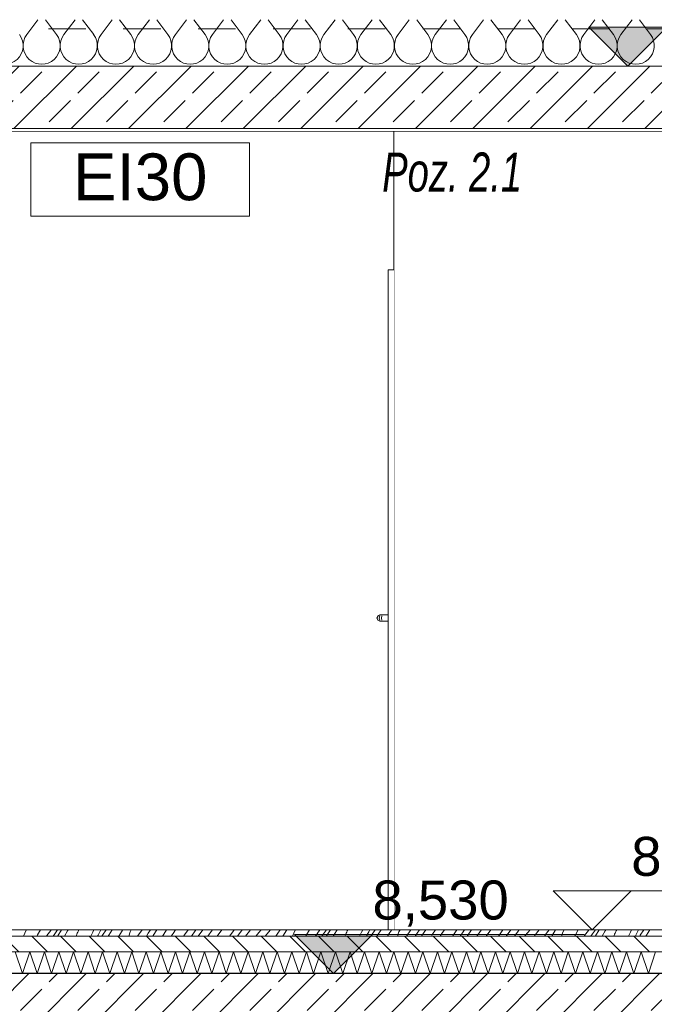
# Model space of a CAD drawing. Header units: millimetres. Extents: x 92668 to 123324, y -8921 to 14506.
# Tile 107 of 133: x 103918 to 105952, y 8431 to 11589. Entities that reach past the tile are written whole.
import ezdxf

# ---------------------------------------------------------------- set-up
doc = ezdxf.new("R2010")
doc.units = ezdxf.units.MM
doc.header["$MEASUREMENT"] = 0
doc.linetypes.add('Przerywana', pattern=[240, 120, -120])
doc.linetypes.add('Wipeout_Contour', pattern=[1000, 0, -1000])
for name, color, linetype, lineweight, true_color in [('0_Nr_pióra__85', 7, 'Continuous', 13, 0x80c2ff), ('Nowe_A-Konstrukcja Opis_Nr_pióra__58', 7, 'Continuous', 13, 0xdf0000), ('Nowe_A-Wymiary-Zewnętrzne_Nr_pióra__45', 7, 'Continuous', 15, 0x40a5ff), ('Nowe_A-Wymiary-Zewnętrzne_Nr_pióra__85', 7, 'Continuous', 13, 0x80c2ff)]:
    doc.layers.add(name, color=color, linetype=linetype, lineweight=lineweight, true_color=true_color)
for name, color, linetype in [('Nowe_A-Posadzki', 7, 'Continuous'), ('Nowe_A-Stropy', 7, 'Continuous'), ('Nowe_A-Wymiary-Zewnętrzne', 7, 'Continuous'), ('Nowe_A-Ściany-Działowe', 7, 'Continuous'), ('Nowe_A-Ściany-Zewnętrzne', 7, 'Continuous'), ('Nowe_Drzwi Archicad', 7, 'Continuous')]:
    doc.layers.add(name, color=color, linetype=linetype)
for name, color, linetype, lineweight in [('Nowe_A-Posadzki_Nr_pióra__174', 7, 'Continuous', 5), ('Nowe_A-Posadzki_Nr_pióra__175', 7, 'Continuous', 5), ('Nowe_A-Posadzki_Nr_pióra__9', 7, 'Continuous', 13), ('Nowe_A-PPOŻ_Nr_pióra__20', 1, 'Continuous', 13), ('Nowe_A-Stropy_Nr_pióra__174', 7, 'Continuous', 5), ('Nowe_A-Stropy_Nr_pióra__29', 7, 'Continuous', 25), ('Nowe_A-Stropy_Nr_pióra__49', 7, 'Continuous', 15), ('Nowe_A-Stropy_Nr_pióra__9', 7, 'Continuous', 13), ('Nowe_A-Wymiary-Zewnętrzne_Nr_pióra__46', 5, 'Continuous', 15), ('Nowe_A-Ściany-Działowe_Nr_pióra__87', 7, 'Continuous', 13), ('Nowe_Drzwi Archicad_Nr_pióra__3', 7, 'Continuous', 13)]:
    doc.layers.add(name, color=color, linetype=linetype, lineweight=lineweight)
doc.styles.add('STYL_AUTOMATYCZNY_1', font='arial.ttf')
doc.styles.add('STYL_AUTOMATYCZNY_2', font='arial.ttf')
doc.styles.add('STYL_AUTOMATYCZNY_4', font='arial.ttf', dxfattribs={"width": 0.7})
doc.dimstyles.new('STYL_AUTOMATYCZNY__1', dxfattribs={"dimtxt": 125, "dimasz": 47.5, "dimexe": 0.18, "dimexo": 20, "dimgap": 0, "dimtad": 1, "dimdec": 1, "dimlfac": 0.1, "dimzin": 0, "dimdsep": 46, "dimtxsty": 'STYL_AUTOMATYCZNY_2', "dimblk": 'ARROWHEAD_11', "dimblk1": 'ARROWHEAD_11', "dimblk2": 'ARROWHEAD_11', "dimcen": 0.09, "dimclrd": 256, "dimclre": 256, "dimclrt": 5, "dimadec": 1, "dimazin": 0, "dimtfac": 1, "dimtdec": 4, "dimtmove": 0, "dimatfit": 3, "dimfxl": 0, "dimtolj": 1, "dimtzin": 0, "dimarcsym": 0})
pattern_1 = [(45, (0, 0), (-91.92388, 91.92388), []), (45, (-45.96, 45.96), (-91.92388, 91.92388), [97.5, -32.5])]

# ---------------------------------------------------------------- blocks, each defined once
blk = doc.blocks.new('ElemPrzekroju_35')
at = {"layer": 'Nowe_A-Stropy', "linetype": 'Continuous', "lineweight": 0, "true_color": 0x000000}
h = blk.add_hatch(dxfattribs=at)
h.set_pattern_fill('Beton_zbrojony', color=18, style=0, pattern_type=2)
h.set_pattern_definition(pattern_1)
h.paths.add_polyline_path([(107317.6, 8530), (99167.6, 8530), (99167.6, 8330), (103292.6, 8330), (103417.6, 8330), (107307.6, 8330), (107317.6, 8330)])
at = {"layer": 'Nowe_A-Stropy_Nr_pióra__29', "color": 7, "linetype": 'Continuous', "lineweight": 25, "flags": 128}
blk.add_lwpolyline([(107317.6, 8530), (103407.6, 8530), (103292.6, 8530), (99177.6, 8530), (99167.6, 8530)], dxfattribs=at)
blk = doc.blocks.new('*X53')
at = {"layer": 'Nowe_A-Stropy_Nr_pióra__174', "color": 7, "linetype": 'Continuous', "lineweight": 5}
for p, q in [((103940.5, 11541.2), (103976.2, 11588.8)), ((104035.7, 11541.2), (104000, 11588.8)), ((104059.5, 11541.2), (104095.2, 11588.8)), ((104154.8, 11541.2), (104119, 11588.8)), ((104178.6, 11541.2), (104214.3, 11588.8)), ((104273.8, 11541.2), (104238.1, 11588.8)), ((104297.6, 11541.2), (104333.3, 11588.8)), ((104392.9, 11541.2), (104357.1, 11588.8)), ((104416.7, 11541.2), (104452.4, 11588.8)), ((104511.9, 11541.2), (104476.2, 11588.8)), ((104535.7, 11541.2), (104571.4, 11588.8)), ((104631, 11541.2), (104595.2, 11588.8)), ((104654.8, 11541.2), (104690.5, 11588.8)), ((104750, 11541.2), (104714.3, 11588.8)), ((104773.8, 11541.2), (104809.5, 11588.8)), ((104869, 11541.2), (104833.3, 11588.8)), ((104892.9, 11541.2), (104928.6, 11588.8)), ((104988.1, 11541.2), (104952.4, 11588.8)), ((105011.9, 11541.2), (105047.6, 11588.8)), ((105107.1, 11541.2), (105071.4, 11588.8)), ((105131, 11541.2), (105166.7, 11588.8)), ((105226.2, 11541.2), (105190.5, 11588.8)), ((105250, 11541.2), (105285.7, 11588.8)), ((105345.2, 11541.2), (105309.5, 11588.8)), ((105369, 11541.2), (105404.8, 11588.8)), ((105464.3, 11541.2), (105428.6, 11588.8)), ((105488.1, 11541.2), (105523.8, 11588.8)), ((105583.3, 11541.2), (105547.6, 11588.8)), ((105607.1, 11541.2), (105642.9, 11588.8)), ((105702.4, 11541.2), (105666.7, 11588.8)), ((105726.2, 11541.2), (105761.9, 11588.8)), ((105821.4, 11541.2), (105785.7, 11588.8)), ((105845.2, 11541.2), (105881, 11588.8)), ((105940.5, 11541.2), (105904.8, 11588.8))]:
    blk.add_line(p, q, dxfattribs=at)
for centre in [(103869, 11505.5), (103988.1, 11505.5), (104107.1, 11505.5), (104226.2, 11505.5), (104345.2, 11505.5), (104464.3, 11505.5), (104583.3, 11505.5), (104702.4, 11505.5), (104821.4, 11505.5), (104940.5, 11505.5), (105059.5, 11505.5), (105178.6, 11505.5), (105297.6, 11505.5), (105416.7, 11505.5), (105535.7, 11505.5), (105654.8, 11505.5), (105773.8, 11505.5), (105892.9, 11505.5)]:
    blk.add_arc(centre, 59.5, 143.1301, 36.8699, dxfattribs=at)
blk = doc.blocks.new('ElemPrzekroju_39')
at = {"layer": 'Nowe_A-Stropy', "linetype": 'Continuous', "lineweight": 0, "true_color": 0x000000}
h = blk.add_hatch(dxfattribs=at)
h.set_pattern_fill('Beton_zbrojony', color=18, style=0, pattern_type=2)
h.set_pattern_definition(pattern_1)
h.paths.add_polyline_path([(99167.6, 11240), (99177.6, 11240), (103282.6, 11240), (103417.6, 11240), (107307.6, 11240), (107317.6, 11240), (107317.6, 11440), (99167.6, 11440)])
h = blk.add_hatch(dxfattribs=at)
h.set_pattern_fill('Tynk', color=18, style=0, pattern_type=2)
h.set_pattern_definition([(0, (0, 0), (0, 86.60254), [0, -50]), (0, (25, 43.3), (0, 86.60254), [0, -50])])
h.paths.add_polyline_path([(103417.6, 11240), (103417.6, 11230), (107307.6, 11230), (107307.6, 11240)])
at = {"layer": 'Nowe_A-Stropy_Nr_pióra__49', "color": 7, "linetype": 'Continuous', "lineweight": 15}
blk.add_line((107307.6, 11230), (103417.6, 11230), dxfattribs=at)
at = {"layer": 'Nowe_A-Stropy_Nr_pióra__9', "color": 7, "linetype": 'Continuous', "lineweight": 13}
for p, q in [((107317.6, 11440), (99167.6, 11440)), ((107307.6, 11240), (103417.6, 11240))]:
    blk.add_line(p, q, dxfattribs=at)
at = {"layer": 'Nowe_A-Stropy', "lineweight": 0}
blk.add_blockref('*X53', (0, 0), dxfattribs=at)
blk = doc.blocks.new('ElemPrzekroju_77')
at = {"color": 254, "linetype": 'Wipeout_Contour', "lineweight": 0, "ltscale": 1475581.656686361}
blk.add_wipeout([(105117.6, 11230), (103917.6, 11230), (103917.6, 8670), (105098.6, 8670), (105098.6, 9660), (105072.6, 9660), (105065.5, 9662.9), (105062.6, 9670), (105065.5, 9677.1), (105072.6, 9680), (105098.6, 9680), (105098.6, 10770.9), (105098.6, 10787), (105117.6, 10787)], dxfattribs=at).dxf.layer = 'Nowe_A-Ściany-Zewnętrzne'
blk = doc.blocks.new('ElemPrzekroju_78')
at = {"color": 254, "linetype": 'Wipeout_Contour', "lineweight": 0, "ltscale": 416607.219743}
blk.add_wipeout([(103417.6, 11230), (103417.6, 8670), (103917.6, 8670), (103917.6, 11230)], dxfattribs=at).dxf.layer = 'Nowe_A-Ściany-Działowe'
blk = doc.blocks.new('ElemPrzekroju_150')
at = {"color": 254, "linetype": 'Wipeout_Contour', "lineweight": 0, "ltscale": 750220.34303}
blk.add_wipeout([(105117.6, 8670), (107288.6, 8670), (107288.6, 10707), (107288.6, 10787), (107307.6, 10787), (107307.6, 11230), (105117.6, 11230)], dxfattribs=at).dxf.layer = 'Nowe_A-Ściany-Działowe'
at = {"layer": 'Nowe_A-Ściany-Działowe_Nr_pióra__87', "color": 7, "linetype": 'Continuous', "lineweight": 13}
blk.add_line((105117.6, 11230), (105117.6, 8670), dxfattribs=at)
blk = doc.blocks.new('ElemPrzekroju_151')
at = {"color": 254, "linetype": 'Wipeout_Contour', "lineweight": 0, "ltscale": 422250.504184}
blk.add_wipeout([(105098.6, 8670), (105117.6, 8670), (105117.6, 10787), (105098.6, 10787)], dxfattribs=at).dxf.layer = 'Nowe_Drzwi Archicad'
at = {"color": 254, "linetype": 'Wipeout_Contour', "lineweight": 0, "ltscale": 422034.482078}
blk.add_wipeout([(105064.3, 9670), (105062.6, 9670), (105065.5, 9662.9), (105067.1, 9662.9)], dxfattribs=at).dxf.layer = 'Nowe_Drzwi Archicad'
at = {"layer": 'Nowe_Drzwi Archicad_Nr_pióra__3', "color": 7, "linetype": 'Continuous', "lineweight": 13}
blk.add_line((105098.6, 10787), (105117.6, 10787), dxfattribs=at)
at = {"color": 254, "linetype": 'Wipeout_Contour', "lineweight": 0, "ltscale": 422051.976228}
blk.add_wipeout([(105065.5, 9662.9), (105072.6, 9660), (105073.7, 9660), (105067.1, 9662.9)], dxfattribs=at).dxf.layer = 'Nowe_Drzwi Archicad'
at = {"color": 254, "linetype": 'Wipeout_Contour', "lineweight": 0, "ltscale": 422058.23423}
blk.add_wipeout([(105072.6, 9680), (105065.5, 9677.1), (105067.1, 9677.1), (105073.7, 9680)], dxfattribs=at).dxf.layer = 'Nowe_Drzwi Archicad'
at = {"color": 254, "linetype": 'Wipeout_Contour', "lineweight": 0, "ltscale": 422037.074326}
blk.add_wipeout([(105062.6, 9670), (105064.3, 9670), (105067.1, 9677.1), (105065.5, 9677.1)], dxfattribs=at).dxf.layer = 'Nowe_Drzwi Archicad'
at = {"color": 254, "linetype": 'Wipeout_Contour', "lineweight": 0, "ltscale": 422047.928042}
blk.add_wipeout([(105064.3, 9670), (105067.1, 9662.9), (105071.9, 9662.9), (105069.8, 9670)], dxfattribs=at).dxf.layer = 'Nowe_Drzwi Archicad'
at = {"color": 254, "linetype": 'Wipeout_Contour', "lineweight": 0, "ltscale": 422062.583671}
blk.add_wipeout([(105067.1, 9662.9), (105073.7, 9660), (105077, 9660), (105071.9, 9662.9)], dxfattribs=at).dxf.layer = 'Nowe_Drzwi Archicad'
at = {"color": 254, "linetype": 'Wipeout_Contour', "lineweight": 0, "ltscale": 422068.84152}
blk.add_wipeout([(105067.1, 9677.1), (105071.9, 9677.1), (105077, 9680), (105073.7, 9680)], dxfattribs=at).dxf.layer = 'Nowe_Drzwi Archicad'
at = {"color": 254, "linetype": 'Wipeout_Contour', "lineweight": 0, "ltscale": 422050.520212}
blk.add_wipeout([(105067.1, 9677.1), (105064.3, 9670), (105069.8, 9670), (105071.9, 9677.1)], dxfattribs=at).dxf.layer = 'Nowe_Drzwi Archicad'
at = {"color": 254, "linetype": 'Wipeout_Contour', "lineweight": 0, "ltscale": 422073.457393}
blk.add_wipeout([(105069.8, 9670), (105071.9, 9662.9), (105079.1, 9662.9), (105078, 9670)], dxfattribs=at).dxf.layer = 'Nowe_Drzwi Archicad'
at = {"color": 254, "linetype": 'Wipeout_Contour', "lineweight": 0, "ltscale": 422082.560018}
blk.add_wipeout([(105071.9, 9662.9), (105077, 9660), (105081.9, 9660), (105079.1, 9662.9)], dxfattribs=at).dxf.layer = 'Nowe_Drzwi Archicad'
at = {"color": 254, "linetype": 'Wipeout_Contour', "lineweight": 0, "ltscale": 422088.81758}
blk.add_wipeout([(105077, 9680), (105071.9, 9677.1), (105079.1, 9677.1), (105081.9, 9680)], dxfattribs=at).dxf.layer = 'Nowe_Drzwi Archicad'
at = {"color": 254, "linetype": 'Wipeout_Contour', "lineweight": 0, "ltscale": 422076.049416}
blk.add_wipeout([(105071.9, 9677.1), (105069.8, 9670), (105078, 9670), (105079.1, 9677.1)], dxfattribs=at).dxf.layer = 'Nowe_Drzwi Archicad'
at = {"color": 254, "linetype": 'Wipeout_Contour', "lineweight": 0, "ltscale": 422105.171367}
blk.add_wipeout([(105078, 9670), (105079.1, 9662.9), (105086.9, 9662.9), (105086.6, 9670)], dxfattribs=at).dxf.layer = 'Nowe_Drzwi Archicad'
at = {"color": 254, "linetype": 'Wipeout_Contour', "lineweight": 0, "ltscale": 422108.059245}
blk.add_wipeout([(105086.9, 9662.9), (105079.1, 9662.9), (105081.9, 9660), (105087.6, 9660)], dxfattribs=at).dxf.layer = 'Nowe_Drzwi Archicad'
at = {"color": 254, "linetype": 'Wipeout_Contour', "lineweight": 0, "ltscale": 422114.31644}
blk.add_wipeout([(105081.9, 9680), (105079.1, 9677.1), (105086.9, 9677.1), (105087.6, 9680)], dxfattribs=at).dxf.layer = 'Nowe_Drzwi Archicad'
at = {"color": 254, "linetype": 'Wipeout_Contour', "lineweight": 0, "ltscale": 422107.763206}
blk.add_wipeout([(105078, 9670), (105086.6, 9670), (105086.9, 9677.1), (105079.1, 9677.1)], dxfattribs=at).dxf.layer = 'Nowe_Drzwi Archicad'
at = {"layer": 'Nowe_Drzwi Archicad_Nr_pióra__3', "color": 7, "linetype": 'Continuous', "lineweight": 13}
for p, q in [((105065.5, 9677.1), (105062.6, 9670)), ((105062.6, 9670), (105065.5, 9662.9)), ((105067.1, 9677.1), (105064.3, 9670)), ((105064.3, 9670), (105067.1, 9662.9))]:
    blk.add_line(p, q, dxfattribs=at)
at = {"color": 254, "linetype": 'Wipeout_Contour', "lineweight": 0, "ltscale": 422145.215042}
blk.add_wipeout([(105086.6, 9670), (105086.9, 9662.9), (105098.6, 9662.9), (105098.6, 9670)], dxfattribs=at).dxf.layer = 'Nowe_Drzwi Archicad'
at = {"color": 254, "linetype": 'Wipeout_Contour', "lineweight": 0, "ltscale": 422144.328923}
blk.add_wipeout([(105086.9, 9662.9), (105087.6, 9660), (105098.6, 9660), (105098.6, 9662.9)], dxfattribs=at).dxf.layer = 'Nowe_Drzwi Archicad'
at = {"color": 254, "linetype": 'Wipeout_Contour', "lineweight": 0, "ltscale": 422150.585587}
blk.add_wipeout([(105086.9, 9677.1), (105098.6, 9677.1), (105098.6, 9680), (105087.6, 9680)], dxfattribs=at).dxf.layer = 'Nowe_Drzwi Archicad'
at = {"color": 254, "linetype": 'Wipeout_Contour', "lineweight": 0, "ltscale": 422147.806641}
blk.add_wipeout([(105086.6, 9670), (105098.6, 9670), (105098.6, 9677.1), (105086.9, 9677.1)], dxfattribs=at).dxf.layer = 'Nowe_Drzwi Archicad'
at = {"layer": 'Nowe_Drzwi Archicad_Nr_pióra__3', "color": 7, "linetype": 'Continuous', "lineweight": 13}
for p, q in [((105098.6, 8670), (105098.6, 10787)), ((105072.6, 9680), (105065.5, 9677.1)), ((105065.5, 9662.9), (105072.6, 9660)), ((105071.9, 9677.1), (105069.8, 9670)), ((105069.8, 9670), (105071.9, 9662.9)), ((105072.6, 9680), (105073.7, 9680)), ((105073.7, 9680), (105077, 9680)), ((105077, 9680), (105081.9, 9680)), ((105079.1, 9677.1), (105078, 9670)), ((105078, 9670), (105079.1, 9662.9)), ((105081.9, 9680), (105087.6, 9680)), ((105087.6, 9680), (105098.6, 9680)), ((105072.6, 9660), (105073.7, 9660)), ((105073.7, 9660), (105077, 9660)), ((105077, 9660), (105081.9, 9660)), ((105081.9, 9660), (105087.6, 9660)), ((105087.6, 9660), (105098.6, 9660))]:
    blk.add_line(p, q, dxfattribs=at)
blk = doc.blocks.new('*X247')
at = {"layer": 'Nowe_A-Posadzki_Nr_pióra__175', "color": 7, "linetype": 'Continuous', "lineweight": 5}
for p, q in [((103930.1, 8650), (103934.3, 8659)), ((103934.3, 8659), (103938.3, 8669)), ((103938.3, 8669), (103938.6, 8670)), ((103972.1, 8650), (103975, 8654.3)), ((103975, 8654.3), (103984.2, 8670)), ((104003.1, 8650), (104004.6, 8651.9)), ((104004.6, 8651.9), (104008.8, 8657.3)), ((104008.8, 8657.3), (104013, 8662.8)), ((104013, 8662.8), (104017.1, 8668.3)), ((104018.3, 8670), (104017.1, 8668.3)), ((104024.7, 8650), (104030.1, 8657.5)), ((104030.1, 8657.5), (104039.3, 8670)), ((104039.7, 8651), (104051.9, 8670)), ((104060.9, 8650), (104071.1, 8667)), ((104071.1, 8667), (104072.9, 8670)), ((104098.8, 8650), (104099.5, 8652.1)), ((104099.5, 8652.1), (104100.9, 8655.8)), ((104100.9, 8655.8), (104102.4, 8659.5)), ((104102.4, 8659.5), (104104.1, 8663.1)), ((104104.1, 8663.1), (104105.8, 8666.6)), ((104105.8, 8666.6), (104107.6, 8670)), ((104151.8, 8662.6), (104145.3, 8650)), ((104155.2, 8670), (104151.8, 8662.6)), ((104169, 8652.6), (104167.5, 8650)), ((104174.7, 8663.5), (104169, 8652.6)), ((104178, 8670), (104174.7, 8663.5)), ((104181.4, 8650), (104183.1, 8652.5)), ((104183.1, 8652.5), (104194.9, 8670)), ((104201, 8650), (104203.1, 8653.3)), ((104203.1, 8653.3), (104214.2, 8670)), ((104235, 8650), (104240.4, 8658.4)), ((104240.4, 8658.4), (104247.7, 8669.5)), ((104247.7, 8669.5), (104248.1, 8670)), ((104271.5, 8664.2), (104267.2, 8650)), ((104271.5, 8664.2), (104275.2, 8670)), ((104295.6, 8650), (104309.8, 8670)), ((104323.8, 8650), (104329.6, 8658.9)), ((104329.6, 8658.9), (104337, 8670)), ((104344.2, 8650), (104345.4, 8651.8)), ((104345.4, 8651.8), (104357.6, 8670)), ((104375.4, 8650), (104379.3, 8656.1)), ((104379.3, 8656.1), (104388.4, 8670)), ((104403.7, 8650), (104409.3, 8658.5)), ((104409.3, 8658.5), (104417.3, 8670)), ((104443.1, 8650), (104446.1, 8654.2)), ((104446.1, 8654.2), (104457.3, 8670)), ((104468, 8650), (104480, 8667.4)), ((104480, 8667.4), (104481.9, 8670)), ((104489.9, 8650), (104504.6, 8670)), ((104520.8, 8650), (104534.7, 8668.7)), ((104534.7, 8668.7), (104535.7, 8670)), ((104550.8, 8650.3), (104565.8, 8670)), ((104590.7, 8650), (104600.8, 8664.1)), ((104600.8, 8664.1), (104604.9, 8670)), ((104615.8, 8650), (104630.6, 8670)), ((104641.4, 8650), (104654.2, 8666)), ((104654.2, 8666), (104657.4, 8670)), ((104675.4, 8650.4), (104684.8, 8661.5)), ((104684.8, 8661.5), (104692.3, 8670)), ((104704.8, 8650), (104721.6, 8670)), ((104738.4, 8650), (104744.8, 8659)), ((104744.8, 8659), (104752.7, 8670)), ((104761.7, 8650), (104773.9, 8670)), ((104792.2, 8650), (104796.4, 8659)), ((104796.4, 8659), (104800.4, 8669)), ((104800.4, 8669), (104800.7, 8670)), ((104834.2, 8650), (104837.1, 8654.3)), ((104837.1, 8654.3), (104846.3, 8670)), ((104865.2, 8650), (104866.7, 8651.9)), ((104866.7, 8651.9), (104870.9, 8657.3)), ((104870.9, 8657.3), (104875.1, 8662.8)), ((104875.1, 8662.8), (104879.2, 8668.3)), ((104880.4, 8670), (104879.2, 8668.3)), ((104886.8, 8650), (104892.2, 8657.5)), ((104892.2, 8657.5), (104901.4, 8670)), ((104901.8, 8651), (104914, 8670)), ((104923, 8650), (104933.2, 8667)), ((104933.2, 8667), (104935, 8670)), ((104960.9, 8650), (104961.7, 8652.1)), ((104961.7, 8652.1), (104963, 8655.8)), ((104963, 8655.8), (104964.5, 8659.5)), ((104964.5, 8659.5), (104966.2, 8663.1)), ((104966.2, 8663.1), (104967.9, 8666.6)), ((104967.9, 8666.6), (104969.7, 8670)), ((105013.9, 8662.6), (105007.4, 8650)), ((105017.3, 8670), (105013.9, 8662.6)), ((105031.1, 8652.6), (105029.6, 8650)), ((105036.8, 8663.5), (105031.1, 8652.6)), ((105040.1, 8670), (105036.8, 8663.5)), ((105043.5, 8650), (105045.2, 8652.5)), ((105045.2, 8652.5), (105057, 8670)), ((105063.1, 8650), (105065.2, 8653.3)), ((105065.2, 8653.3), (105076.3, 8670)), ((105097.1, 8650), (105102.5, 8658.4)), ((105102.5, 8658.4), (105109.8, 8669.5)), ((105109.8, 8669.5), (105110.2, 8670)), ((105133.7, 8664.2), (105129.3, 8650)), ((105133.7, 8664.2), (105137.3, 8670)), ((105157.7, 8650), (105171.9, 8670)), ((105185.9, 8650), (105191.7, 8658.9)), ((105191.7, 8658.9), (105199.1, 8670)), ((105206.3, 8650), (105207.5, 8651.8)), ((105207.5, 8651.8), (105219.7, 8670)), ((105237.5, 8650), (105241.4, 8656.1)), ((105241.4, 8656.1), (105250.5, 8670)), ((105265.8, 8650), (105271.4, 8658.5)), ((105271.4, 8658.5), (105279.4, 8670)), ((105305.2, 8650), (105308.2, 8654.2)), ((105308.2, 8654.2), (105319.4, 8670)), ((105330.1, 8650), (105342.1, 8667.4)), ((105342.1, 8667.4), (105344, 8670)), ((105352, 8650), (105366.7, 8670)), ((105382.9, 8650), (105396.9, 8668.7)), ((105396.9, 8668.7), (105397.8, 8670)), ((105412.9, 8650.3), (105427.9, 8670)), ((105452.8, 8650), (105462.9, 8664.1)), ((105462.9, 8664.1), (105467, 8670)), ((105477.9, 8650), (105492.7, 8670)), ((105503.6, 8650), (105516.3, 8666)), ((105516.3, 8666), (105519.5, 8670)), ((105537.5, 8650.4), (105546.9, 8661.5)), ((105546.9, 8661.5), (105554.4, 8670)), ((105566.9, 8650), (105583.7, 8670)), ((105600.5, 8650), (105606.9, 8659)), ((105606.9, 8659), (105614.8, 8670)), ((105623.8, 8650), (105636, 8670)), ((105654.3, 8650), (105658.5, 8659)), ((105658.5, 8659), (105662.5, 8669)), ((105662.5, 8669), (105662.8, 8670)), ((105696.3, 8650), (105699.2, 8654.3)), ((105699.2, 8654.3), (105708.4, 8670)), ((105727.3, 8650), (105728.8, 8651.9)), ((105728.8, 8651.9), (105733, 8657.3)), ((105733, 8657.3), (105737.2, 8662.8)), ((105737.2, 8662.8), (105741.3, 8668.3)), ((105742.5, 8670), (105741.3, 8668.3)), ((105748.9, 8650), (105754.3, 8657.5)), ((105754.3, 8657.5), (105763.5, 8670)), ((105763.9, 8651), (105776.1, 8670)), ((105785.1, 8650), (105795.3, 8667)), ((105795.3, 8667), (105797.1, 8670)), ((105823, 8650), (105823.8, 8652.1)), ((105823.8, 8652.1), (105825.1, 8655.8)), ((105825.1, 8655.8), (105826.6, 8659.5)), ((105826.6, 8659.5), (105828.3, 8663.1)), ((105828.3, 8663.1), (105830, 8666.6)), ((105830, 8666.6), (105831.8, 8670)), ((105876, 8662.6), (105869.5, 8650)), ((105879.4, 8670), (105876, 8662.6)), ((105893.2, 8652.6), (105891.7, 8650)), ((105898.9, 8663.5), (105893.2, 8652.6)), ((105902.2, 8670), (105898.9, 8663.5)), ((105905.6, 8650), (105907.3, 8652.5)), ((105907.3, 8652.5), (105919.1, 8670)), ((105925.2, 8650), (105927.3, 8653.3)), ((105927.3, 8653.3), (105938.4, 8670)), ((104039.1, 8650), (104039.7, 8651)), ((104550.6, 8650), (104550.8, 8650.3)), ((104675, 8650), (104675.4, 8650.4)), ((104901.2, 8650), (104901.8, 8651)), ((105412.7, 8650), (105412.9, 8650.3)), ((105537.1, 8650), (105537.5, 8650.4)), ((105763.3, 8650), (105763.9, 8651))]:
    blk.add_line(p, q, dxfattribs=at)
blk = doc.blocks.new('*X248')
at = {"layer": 'Nowe_A-Posadzki_Nr_pióra__174', "color": 7, "linetype": 'Continuous', "lineweight": 5}
for p, q in [((103903.3, 8600), (103926.7, 8530)), ((103926.7, 8530), (103950, 8600)), ((103950, 8600), (103973.3, 8530)), ((103973.3, 8530), (103996.7, 8600)), ((103996.7, 8600), (104020, 8530)), ((104020, 8530), (104043.3, 8600)), ((104043.3, 8600), (104066.7, 8530)), ((104066.7, 8530), (104090, 8600)), ((104090, 8600), (104113.3, 8530)), ((104113.3, 8530), (104136.7, 8600)), ((104136.7, 8600), (104160, 8530)), ((104160, 8530), (104183.3, 8600)), ((104183.3, 8600), (104206.7, 8530)), ((104206.7, 8530), (104230, 8600)), ((104230, 8600), (104253.3, 8530)), ((104253.3, 8530), (104276.7, 8600)), ((104276.7, 8600), (104300, 8530)), ((104300, 8530), (104323.3, 8600)), ((104323.3, 8600), (104346.7, 8530)), ((104346.7, 8530), (104370, 8600)), ((104370, 8600), (104393.3, 8530)), ((104393.3, 8530), (104416.7, 8600)), ((104416.7, 8600), (104440, 8530)), ((104440, 8530), (104463.3, 8600)), ((104463.3, 8600), (104486.7, 8530)), ((104486.7, 8530), (104510, 8600)), ((104510, 8600), (104533.3, 8530)), ((104533.3, 8530), (104556.7, 8600)), ((104556.7, 8600), (104580, 8530)), ((104580, 8530), (104603.3, 8600)), ((104603.3, 8600), (104626.7, 8530)), ((104626.7, 8530), (104650, 8600)), ((104650, 8600), (104673.3, 8530)), ((104673.3, 8530), (104696.7, 8600)), ((104696.7, 8600), (104720, 8530)), ((104720, 8530), (104743.3, 8600)), ((104743.3, 8600), (104766.7, 8530)), ((104766.7, 8530), (104790, 8600)), ((104790, 8600), (104813.3, 8530)), ((104813.3, 8530), (104836.7, 8600)), ((104836.7, 8600), (104860, 8530)), ((104860, 8530), (104883.3, 8600)), ((104883.3, 8600), (104906.7, 8530)), ((104906.7, 8530), (104930, 8600)), ((104930, 8600), (104953.3, 8530)), ((104953.3, 8530), (104976.7, 8600)), ((104976.7, 8600), (105000, 8530)), ((105000, 8530), (105023.3, 8600)), ((105023.3, 8600), (105046.7, 8530)), ((105046.7, 8530), (105070, 8600)), ((105070, 8600), (105093.3, 8530)), ((105093.3, 8530), (105116.7, 8600)), ((105116.7, 8600), (105140, 8530)), ((105140, 8530), (105163.3, 8600)), ((105163.3, 8600), (105186.7, 8530)), ((105186.7, 8530), (105210, 8600)), ((105210, 8600), (105233.3, 8530)), ((105233.3, 8530), (105256.7, 8600)), ((105256.7, 8600), (105280, 8530)), ((105280, 8530), (105303.3, 8600)), ((105303.3, 8600), (105326.7, 8530)), ((105326.7, 8530), (105350, 8600)), ((105350, 8600), (105373.3, 8530)), ((105373.3, 8530), (105396.7, 8600)), ((105396.7, 8600), (105420, 8530)), ((105420, 8530), (105443.3, 8600)), ((105443.3, 8600), (105466.7, 8530)), ((105466.7, 8530), (105490, 8600)), ((105490, 8600), (105513.3, 8530)), ((105513.3, 8530), (105536.7, 8600)), ((105536.7, 8600), (105560, 8530)), ((105560, 8530), (105583.3, 8600)), ((105583.3, 8600), (105606.7, 8530)), ((105606.7, 8530), (105630, 8600)), ((105630, 8600), (105653.3, 8530)), ((105653.3, 8530), (105676.7, 8600)), ((105676.7, 8600), (105700, 8530)), ((105700, 8530), (105723.3, 8600)), ((105723.3, 8600), (105746.7, 8530)), ((105746.7, 8530), (105770, 8600)), ((105770, 8600), (105793.3, 8530)), ((105793.3, 8530), (105816.7, 8600)), ((105816.7, 8600), (105840, 8530)), ((105840, 8530), (105863.3, 8600)), ((105863.3, 8600), (105886.7, 8530)), ((105886.7, 8530), (105910, 8600)), ((105910, 8600), (105933.3, 8530)), ((105933.3, 8530), (105956.7, 8600))]:
    blk.add_line(p, q, dxfattribs=at)
blk = doc.blocks.new('ElemPrzekroju_184')
at = {"layer": 'Nowe_A-Posadzki', "linetype": 'Continuous', "lineweight": 0, "true_color": 0x000000}
h = blk.add_hatch(dxfattribs=at)
h.set_pattern_fill('Cegła_zwykła', color=18, style=0, pattern_type=2)
h.set_pattern_definition([(135, (0, 0), (45.96194, 45.96194), [])])
h.paths.add_polyline_path([(103407.6, 8600), (107317.6, 8600), (107317.6, 8650), (103417.6, 8650), (103407.6, 8650)])
at = {"layer": 'Nowe_A-Posadzki_Nr_pióra__9', "color": 7, "linetype": 'Continuous', "lineweight": 13}
for p, q in [((107317.6, 8650), (103417.6, 8650)), ((107317.6, 8600), (103407.6, 8600))]:
    blk.add_line(p, q, dxfattribs=at)
at = {"layer": 'Nowe_A-Posadzki_Nr_pióra__9', "color": 7, "linetype": 'Continuous', "lineweight": 13, "flags": 128}
blk.add_lwpolyline([(107317.6, 8670), (107307.6, 8670), (103417.6, 8670)], dxfattribs=at)
at = {"layer": 'Nowe_A-Posadzki', "lineweight": 0}
for name in ['*X247', '*X248']:
    blk.add_blockref(name, (0, 0), dxfattribs=at)
blk = doc.blocks.new('*D410')
at = {"layer": 'Nowe_A-Wymiary-Zewnętrzne_Nr_pióra__45', "linetype": 'Continuous', "lineweight": 15, "true_color": 0x40a5ff}
for points in [[(119360.2, 11980), (119361.2, 11975.2), (119363.9, 11971.2), (119368, 11968.5), (119372.7, 11967.5), (119377.5, 11968.5), (119381.6, 11971.2), (119384.3, 11975.2), (119385.2, 11980), (119384.3, 11984.8), (119381.6, 11988.8), (119377.5, 11991.5), (119372.7, 11992.5), (119368, 11991.5), (119363.9, 11988.8), (119361.2, 11984.8)], [(119360.2, 11420), (119361.2, 11415.2), (119363.9, 11411.2), (119368, 11408.5), (119372.7, 11407.5), (119377.5, 11408.5), (119381.6, 11411.2), (119384.3, 11415.2), (119385.2, 11420), (119384.3, 11424.8), (119381.6, 11428.8), (119377.5, 11431.5), (119372.7, 11432.5), (119368, 11431.5), (119363.9, 11428.8), (119361.2, 11424.8)]]:
    blk.add_hatch(color=161, dxfattribs=at).paths.add_polyline_path(points)
at = {"layer": 'Nowe_A-Wymiary-Zewnętrzne_Nr_pióra__45', "color": 161, "linetype": 'Continuous', "lineweight": 15, "true_color": 0x40a5ff}
for centre in [(119372.7, 11980), (119372.7, 11420)]:
    blk.add_circle(centre, 12.5, dxfattribs=at)
at = {"layer": 'Nowe_A-Wymiary-Zewnętrzne_Nr_pióra__85', "color": 151, "linetype": 'Continuous', "lineweight": 13, "true_color": 0x80c2ff}
for p, q in [((119360.2, 11980), (119325.9, 11980)), ((119372.7, 11432.5), (119372.7, 11967.5)), ((119419.6, 11980), (119385.2, 11980)), ((119360.2, 11420), (119325.9, 11420)), ((119419.6, 11420), (119385.2, 11420))]:
    blk.add_line(p, q, dxfattribs=at)
at = {"layer": 'Nowe_A-Wymiary-Zewnętrzne_Nr_pióra__46', "color": 5, "lineweight": 15, "char_height": 125, "attachment_point": 7, "rotation": 90, "style": 'STYL_AUTOMATYCZNY_2'}
for s, insert in [('\\A1;{\\pql;\\fArial|b0|i0|c238|p0;\\W1.000000;26,0}', (119204, 11943.2)), ('\\A1;{\\pql;\\fArial|b0|i0|c238|p0;\\W1.000000;56,0}', (119347.7, 11533.2))]:
    blk.add_mtext(s, dxfattribs=dict(at, insert=insert))
blk = doc.blocks.new('ARROWHEAD_11')
at = {"color": 0, "linetype": 'Continuous', "lineweight": 0}
blk.add_line((0, 0), (-1, 0), dxfattribs=at)
at = {"color": 0, "linetype": 'Continuous', "lineweight": 0, "const_width": 0.25, "flags": 128}
blk.add_lwpolyline([(-0.125, 0, 1), (0.125, 0, 1)], format="xyb", close=True, dxfattribs=at)
blk = doc.blocks.new('*D414')
at = {"layer": 'Nowe_A-Wymiary-Zewnętrzne_Nr_pióra__45', "linetype": 'Continuous', "lineweight": 15, "true_color": 0x40a5ff}
for points in [[(119555.9, 12845), (119556.9, 12840.2), (119559.6, 12836.2), (119563.6, 12833.5), (119568.4, 12832.5), (119573.2, 12833.5), (119577.3, 12836.2), (119580, 12840.2), (119580.9, 12845), (119580, 12849.8), (119577.3, 12853.8), (119573.2, 12856.5), (119568.4, 12857.5), (119563.6, 12856.5), (119559.6, 12853.8), (119556.9, 12849.8)], [(119555.9, -450), (119556.9, -454.8), (119559.6, -458.8), (119563.6, -461.5), (119568.4, -462.5), (119573.2, -461.5), (119577.3, -458.8), (119580, -454.8), (119580.9, -450), (119580, -445.2), (119577.3, -441.2), (119573.2, -438.5), (119568.4, -437.5), (119563.6, -438.5), (119559.6, -441.2), (119556.9, -445.2)]]:
    blk.add_hatch(color=161, dxfattribs=at).paths.add_polyline_path(points)
at = {"layer": 'Nowe_A-Wymiary-Zewnętrzne_Nr_pióra__45', "color": 161, "linetype": 'Continuous', "lineweight": 15, "true_color": 0x40a5ff}
for centre in [(119568.4, 12845), (119568.4, -450)]:
    blk.add_circle(centre, 12.5, dxfattribs=at)
at = {"layer": 'Nowe_A-Wymiary-Zewnętrzne_Nr_pióra__85', "color": 151, "linetype": 'Continuous', "lineweight": 13, "true_color": 0x80c2ff}
for p, q in [((119568.4, 12857.5), (119568.4, 12870)), ((119555.9, 12845), (119521.5, 12845)), ((119568.4, -437.5), (119568.4, 12832.5)), ((119615.3, 12845), (119580.9, 12845)), ((119555.9, -450), (119521.5, -450)), ((119568.4, -475), (119568.4, -462.5)), ((119615.3, -450), (119580.9, -450))]:
    blk.add_line(p, q, dxfattribs=at)
at = {"layer": 'Nowe_A-Wymiary-Zewnętrzne_Nr_pióra__46', "color": 5, "lineweight": 15, "insert": (119543.4, 5911.5), "char_height": 125, "attachment_point": 7, "rotation": 90, "style": 'STYL_AUTOMATYCZNY_2'}
blk.add_mtext('\\A1;{\\pql;\\fArial|b0|i0|c238|p0;\\W1.000000;1\xa0329,5}', dxfattribs=at)
blk = doc.blocks.new('Wymiary_7', base_point=(105753.4, 8670))
at = {"layer": 'Nowe_A-Wymiary-Zewnętrzne_Nr_pióra__45', "color": 161, "linetype": 'Continuous', "lineweight": 15, "true_color": 0x40a5ff}
for p, q in [((105753.4, 8670), (105628.4, 8795)), ((105628.4, 8795), (105878.4, 8795)), ((105878.4, 8795), (105753.4, 8670)), ((105878.4, 8795), (106557.4, 8795))]:
    blk.add_line(p, q, dxfattribs=at)
at = {"layer": 'Nowe_A-Wymiary-Zewnętrzne_Nr_pióra__85', "color": 151, "linetype": 'Continuous', "lineweight": 13, "true_color": 0x80c2ff}
for q in [(105659.7, 8670), (105847.2, 8670)]:
    blk.add_line((105753.4, 8670), q, dxfattribs=at)
at = {"layer": 'Nowe_A-Wymiary-Zewnętrzne_Nr_pióra__46', "color": 5, "lineweight": 15, "insert": (105878.4, 8820), "char_height": 125, "attachment_point": 7, "style": 'STYL_AUTOMATYCZNY_2'}
blk.add_mtext('\\A1;{\\pql;\\fArial|b0|i0|c238|p0;\\W1.000000;8,670}', dxfattribs=at)
blk = doc.blocks.new('Wymiary_8', base_point=(105867.3, 11440))
at = {"layer": 'Nowe_A-Wymiary-Zewnętrzne_Nr_pióra__45', "linetype": 'Continuous', "lineweight": 15, "true_color": 0x40a5ff}
blk.add_hatch(color=161, dxfattribs=at).paths.add_polyline_path([(105867.3, 11440), (105992.3, 11565), (105742.3, 11565)])
at = {"layer": 'Nowe_A-Wymiary-Zewnętrzne_Nr_pióra__45', "color": 161, "linetype": 'Continuous', "lineweight": 15, "true_color": 0x40a5ff}
for p, q in [((105867.3, 11440), (105742.3, 11565)), ((105742.3, 11565), (105992.3, 11565)), ((105992.3, 11565), (105867.3, 11440)), ((105992.3, 11565), (106753.9, 11565))]:
    blk.add_line(p, q, dxfattribs=at)
at = {"layer": 'Nowe_A-Wymiary-Zewnętrzne_Nr_pióra__85', "color": 151, "linetype": 'Continuous', "lineweight": 13, "true_color": 0x80c2ff}
for q in [(105773.6, 11440), (105961.1, 11440)]:
    blk.add_line((105867.3, 11440), q, dxfattribs=at)
at = {"layer": 'Nowe_A-Wymiary-Zewnętrzne_Nr_pióra__46', "color": 5, "lineweight": 15, "insert": (105992.3, 11590), "char_height": 125, "attachment_point": 7, "style": 'STYL_AUTOMATYCZNY_2'}
blk.add_mtext('\\A1;{\\pql;\\fArial|b0|i0|c238|p0;\\W1.000000;11,440}', dxfattribs=at)
blk = doc.blocks.new('Wymiary_13', base_point=(104923.7, 8530))
at = {"layer": 'Nowe_A-Wymiary-Zewnętrzne_Nr_pióra__45', "linetype": 'Continuous', "lineweight": 15, "true_color": 0x40a5ff}
blk.add_hatch(color=161, dxfattribs=at).paths.add_polyline_path([(104923.7, 8530), (105048.7, 8655), (104798.7, 8655)])
at = {"layer": 'Nowe_A-Wymiary-Zewnętrzne_Nr_pióra__45', "color": 161, "linetype": 'Continuous', "lineweight": 15, "true_color": 0x40a5ff}
for p, q in [((104923.7, 8530), (104798.7, 8655)), ((104798.7, 8655), (105048.7, 8655)), ((105048.7, 8655), (104923.7, 8530)), ((105048.7, 8655), (105727.7, 8655))]:
    blk.add_line(p, q, dxfattribs=at)
at = {"layer": 'Nowe_A-Wymiary-Zewnętrzne_Nr_pióra__85', "color": 151, "linetype": 'Continuous', "lineweight": 13, "true_color": 0x80c2ff}
for q in [(104829.9, 8530), (105017.4, 8530)]:
    blk.add_line((104923.7, 8530), q, dxfattribs=at)
at = {"layer": 'Nowe_A-Wymiary-Zewnętrzne_Nr_pióra__46', "color": 5, "lineweight": 15, "insert": (105048.7, 8680), "char_height": 125, "attachment_point": 7, "style": 'STYL_AUTOMATYCZNY_2'}
blk.add_mtext('\\A1;{\\pql;\\fArial|b0|i0|c238|p0;\\W1.000000;8,530}', dxfattribs=at)
blk = doc.blocks.new('B Przekrój_STORY_MARKER')
at = {"layer": '0_Nr_pióra__85', "color": 151, "linetype": 'Przerywana', "lineweight": 13, "true_color": 0x80c2ff}
for p, q in [((96329.8, 11560), (119661.6, 11560)), ((96329.8, 8670), (119661.6, 8670))]:
    blk.add_line(p, q, dxfattribs=at)

msp = doc.modelspace()

# ---------------------------------------------------------------- block references
at = {"layer": 'Nowe_A-Stropy', "lineweight": 0}
for name in ['ElemPrzekroju_39', 'ElemPrzekroju_35']:
    msp.add_blockref(name, (0, 0), dxfattribs=at)
at = {"layer": 'Nowe_A-Wymiary-Zewnętrzne', "color": 151, "linetype": 'Continuous', "lineweight": 13, "true_color": 0x80c2ff}
msp.add_blockref('Wymiary_8', (105867.31, 11440), dxfattribs=at)

# ---------------------------------------------------------------- dimensions: what is measured, and where the dimension line sits
dim = msp.add_linear_dim(base=(119372.74, 11980), p1=(118022.6, 11420), p2=(98707.6, 11980), angle=90, dimstyle='STYL_AUTOMATYCZNY__1', dxfattribs=at)
dim.commit()
dim.dimension.update_dxf_attribs({"geometry": '*D410', "text_midpoint": (119285.24, 11695), "dimtype": 160, "text_rotation": 90})

# ---------------------------------------------------------------- next in the draw order: block references
at = {"layer": 'Nowe_A-Ściany-Zewnętrzne', "lineweight": 0}
msp.add_blockref('ElemPrzekroju_77', (0, 0), dxfattribs=at)

# ---------------------------------------------------------------- next in the draw order: linework, layer by layer
at = {"layer": 'Nowe_A-PPOŻ_Nr_pióra__20', "color": 1, "linetype": 'Continuous', "lineweight": 13, "flags": 128}
msp.add_lwpolyline([(103953.45, 11194.44), (104654.68, 11194.44), (104654.68, 10958.72), (103953.45, 10958.72)], close=True, dxfattribs=at)

# ---------------------------------------------------------------- next in the draw order: block references
at = {"layer": 'Nowe_A-Ściany-Działowe', "lineweight": 0}
for name in ['ElemPrzekroju_78', 'ElemPrzekroju_150']:
    msp.add_blockref(name, (0, 0), dxfattribs=at)

# ---------------------------------------------------------------- next in the draw order: texts
at = {"layer": 'Nowe_A-PPOŻ_Nr_pióra__20', "color": 1, "linetype": 'Continuous', "lineweight": 13, "insert": (104304.06, 11083.85), "char_height": 150, "attachment_point": 5, "style": 'STYL_AUTOMATYCZNY_1'}
msp.add_mtext('\\A1;{\\pqc;\\fArial|b0|i0|c238|p0;\\W1.000000;EI\\fArial|b0|i0|c238|p0;\\W1.000000;3\\fArial|b0|i0|c238|p0;\\W1.000000;0}', dxfattribs=at)

# ---------------------------------------------------------------- next in the draw order: block references
at = {"layer": 'Nowe_A-Wymiary-Zewnętrzne', "color": 151, "linetype": 'Continuous', "lineweight": 13, "true_color": 0x80c2ff}
msp.add_blockref('Wymiary_7', (105753.44, 8670), dxfattribs=at)
at = {"layer": 'Nowe_Drzwi Archicad', "lineweight": 0}
msp.add_blockref('ElemPrzekroju_151', (0, 0), dxfattribs=at)

# ---------------------------------------------------------------- next in the draw order: texts
at = {"layer": 'Nowe_A-Konstrukcja Opis_Nr_pióra__58', "color": 12, "linetype": 'Continuous', "lineweight": 13, "true_color": 0xdf0000, "insert": (105080.04, 11036.04), "char_height": 125, "attachment_point": 7, "style": 'STYL_AUTOMATYCZNY_4'}
msp.add_mtext('\\A1;{\\pql;\\fArial|b0|i1|c238|p0;\\W0.700000;Poz. \\fArial|b0|i1|c238|p0;\\W0.700000;2\\fArial|b0|i1|c238|p0;\\W0.700000;.1}', dxfattribs=at)

# ---------------------------------------------------------------- next in the draw order: block references
at = {"linetype": 'Continuous', "lineweight": 0}
msp.add_blockref('B Przekrój_STORY_MARKER', (0, 0), dxfattribs=at)
at = {"layer": 'Nowe_A-Posadzki', "lineweight": 0}
msp.add_blockref('ElemPrzekroju_184', (0, 0), dxfattribs=at)
at = {"layer": 'Nowe_A-Wymiary-Zewnętrzne', "color": 151, "linetype": 'Continuous', "lineweight": 13, "true_color": 0x80c2ff}
msp.add_blockref('Wymiary_13', (104923.69, 8530), dxfattribs=at)

# ---------------------------------------------------------------- next in the draw order: dimensions: what is measured, and where the dimension line sits
dim = msp.add_linear_dim(base=(119568.41, 12845), p1=(98787.6, -450), p2=(98654.74, 12845), angle=90, dimstyle='STYL_AUTOMATYCZNY__1', dxfattribs=at)
dim.commit()
dim.dimension.update_dxf_attribs({"geometry": '*D414', "text_midpoint": (119480.91, 6192.64), "dimtype": 160, "text_rotation": 90})

doc.saveas('drawing.dxf')
